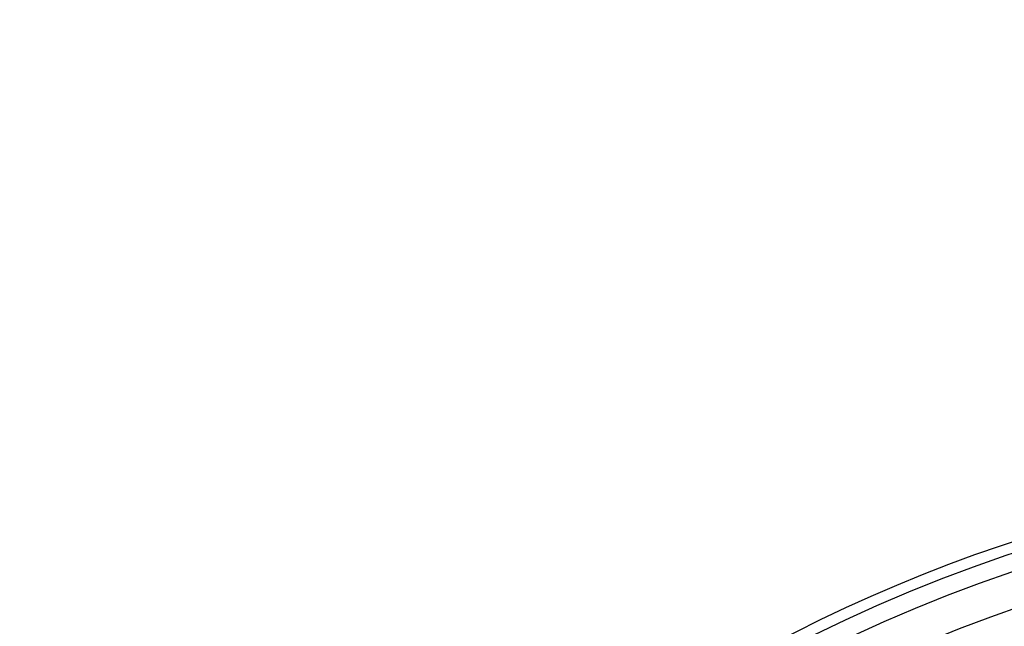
# Model space of a CAD drawing. Header units: millimetres. Extents: x 0 to 297, y 0 to 210.
# Tile 30 of 256: x 146.936 to 147.216, y 91.75 to 91.922. Entities that reach past the tile are written whole.
import ezdxf

# ---------------------------------------------------------------- set-up
doc = ezdxf.new("R2010")
doc.units = ezdxf.units.MM
doc.header["$LTSCALE"] = 16.335
doc.layers.get('0').update_dxf_attribs({"linetype": 'CONTINUOUS'})
doc.layers.add('01_GLOBAL', color=7, linetype='CONTINUOUS')
doc.layers.add('INTFCLR_144815', color=7, linetype='CONTINUOUS')

msp = doc.modelspace()

# ---------------------------------------------------------------- linework, layer by layer
at = {"color": 7, "linetype": 'Continuous'}
msp.add_circle((148.0808034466, 92.1164639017), 1.9, dxfattribs=at)
at = {"color": 9, "linetype": 'Continuous'}
msp.add_arc((148.0808034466, 92.1164639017), 1.8756493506, 182.9674534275, 267.0325465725, dxfattribs=at)
at = {"layer": '01_GLOBAL', "color": 7, "linetype": 'Continuous'}
msp.add_circle((148.0808034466, 92.1164639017), 1.925, dxfattribs=at)
at = {"layer": 'INTFCLR_144815', "color": 6, "linetype": 'Continuous'}
for radius, start, end in [(0.4398395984, 313.9937911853, 154.5150993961), (0.4217045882, 71.6563998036, 156.0440844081), (0.4149257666, 70.9981667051, 162.0018332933)]:
    msp.add_arc((147.3556636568, 91.35632411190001), radius, start, end, dxfattribs=at)
at = {"layer": 'INTFCLR_144815', "color": 9, "linetype": 'Continuous'}
for radius, start, end in [(0.4367478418, 71.617857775, 156.0236179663), (0.4317480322, 71.6178577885, 156.0236179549), (0.4132177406, 70.768222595, 162.2317774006)]:
    msp.add_arc((147.3556636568, 91.35632411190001), radius, start, end, dxfattribs=at)

doc.saveas('drawing.dxf')
